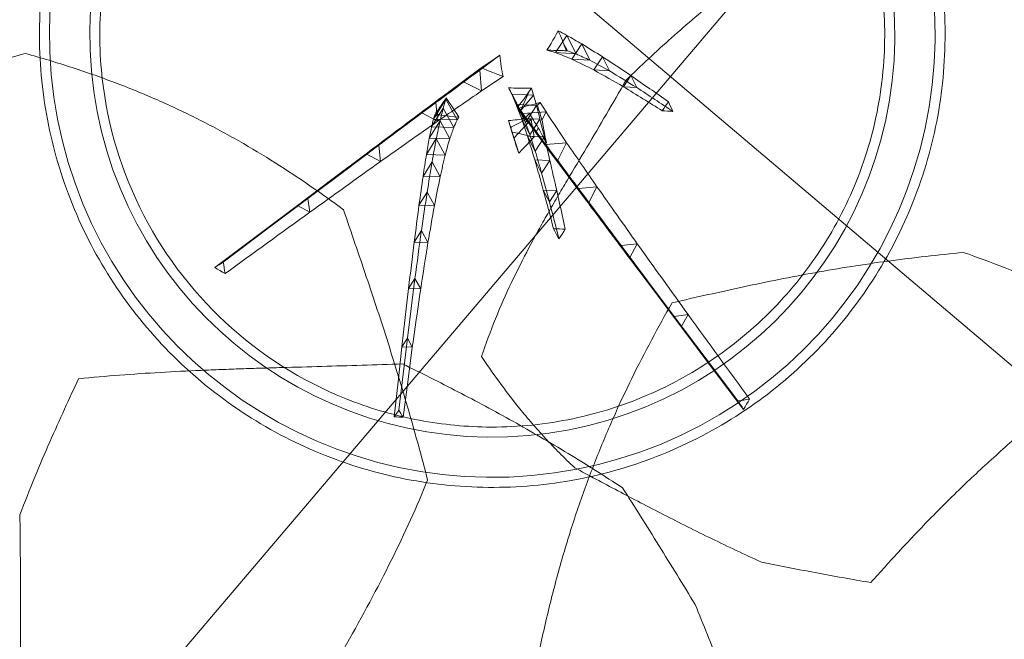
# Model space of a CAD drawing. Header units: millimetres. Extents: x 853417 to 929373, y -433185 to -369260.
# Tile 120 of 228: x 909888 to 910377, y -402797 to -402488. Entities that reach past the tile are written whole.
import ezdxf

# ---------------------------------------------------------------- set-up
doc = ezdxf.new("R2010")
doc.units = ezdxf.units.MM
doc.layers.add('I-FURN', color=7, linetype='Continuous', lineweight=9)
doc.layers.add('KOKO-FLOR-PATT', color=7, linetype='Continuous', lineweight=9)

# ---------------------------------------------------------------- blocks, each defined once
blk = doc.blocks.new('Furniture_Interior-Artwork-Decoration_Gotessons_Areca-Palm  - Default-1583015-1 korrus_SA_kunstihanke plaan')
at = {"layer": 'I-FURN'}
for p, q in [((-79.73, 98.21), (-75.77, 104.02)), ((-75.77, 104.02), (-72.77, 98.48)), ((-72.77, 98.48), (-79.73, 98.21)), ((-57.73, 60.91), (-53.26, 67.74)), ((-53.26, 67.74), (-49.62, 61.06)), ((-181.67, 62.9), (-146.51, 55.5)), ((-49.62, 61.06), (-57.73, 60.91)), ((-151.04, 53.42), (-150.4, 58.55)), ((-146.51, 55.5), (-151.04, 53.42)), ((-150.4, 58.55), (-146.51, 55.5)), ((-122.6, 46.71), (-121.85, 52.67)), ((-117.24, 49.11), (-122.6, 46.71)), ((-121.85, 52.67), (-117.24, 49.11)), ((-99.98, 41.04), (-99.13, 47.83)), ((-99.13, 47.83), (-93.81, 43.75)), ((-93.81, 43.75), (-99.98, 41.04)), ((-82.01, 36.21), (-81.07, 43.82)), ((-75.04, 39.24), (-82.01, 36.21)), ((-81.07, 43.82), (-75.04, 39.24)), ((-68.02, 32.1), (-66.99, 40.53)), ((-66.99, 40.53), (-60.26, 35.45)), ((-60.26, 35.45), (-68.02, 32.1)), ((-57.43, 28.63), (-56.29, 37.88)), ((-56.29, 37.88), (-48.88, 32.29)), ((-49.65, 25.7), (-48.41, 35.77)), ((-48.41, 35.77), (-40.33, 29.67)), ((-40.31, 30.86), (-35.33, 38.7)), ((-35.33, 38.7), (-31.05, 30.88)), ((-48.88, 32.29), (-57.43, 28.63)), ((-40.33, 29.67), (-49.65, 25.7)), ((-44.15, 23.21), (-42.81, 34.1)), ((-42.81, 34.1), (-34.06, 27.51)), ((-40.55, 21.15), (-39.12, 32.86)), ((-31.05, 30.88), (-40.31, 30.86)), ((-39.12, 32.86), (-29.7, 25.77)), ((-37.01, 32.01), (-37.29, 29.79)), ((-36.11, 31.33), (-37.01, 32.01)), ((-34.06, 27.51), (-44.15, 23.21)), ((-29.7, 25.77), (-40.55, 21.15)), ((-29.7, 25.77), (-29.19, 25.52)), ((-39.32, 20.13), (-40.55, 21.15)), ((-27.26, 7.79), (-21.77, 16.62)), ((-15.8, 6.87), (-21.77, 16.62)), ((-21.77, 16.62), (-16.87, 7.69)), ((-21.14, -3.49), (-27.26, 7.79)), ((-16.87, 7.69), (-27.26, 7.79)), ((-16.87, 7.69), (-10.46, -2.85)), ((-49, -5.59), (-43.2, -4.26)), ((-46.64, -4.92), (-52.1, -6.07)), ((-52.1, -6.07), (-43.7, -15.47)), ((-44.93, -12.57), (-30.21, -6.98)), ((-44.93, -12.57), (-35.61, -8.76)), ((-38.93, -10.65), (-29.78, -6.91)), ((-38.93, -10.65), (-30.21, -6.98)), ((-36.59, -9.62), (-38.93, -10.65)), ((-35.61, -8.76), (-36.97, -18.75)), ((-35.61, -8.76), (-30.21, -6.98)), ((-30.21, -6.98), (-26.97, -5.73)), ((-59.47, -16.11), (-51.75, -12.94)), ((-51.75, -12.94), (-52.87, -21.25)), ((-51.13, -14.21), (-42.6, -10.72)), ((-43.84, -19.88), (-51.13, -14.21)), ((-50.39, -17.2), (-40.37, -11.71)), ((-36.97, -18.75), (-44.93, -12.57)), ((-43.7, -15.47), (-43.07, -13.55)), ((-40.37, -11.71), (-40.57, -23.22)), ((-40.37, -11.71), (-37.56, -10)), ((-31.68, -17.81), (-38.93, -10.65)), ((-38.93, -10.65), (-29.34, -16.03)), ((-85.19, -20.9), (-79.09, -18.38)), ((-79.09, -18.38), (-79.97, -25.01)), ((-70.6, -18.31), (-63.69, -15.47)), ((-64.69, -22.95), (-70.6, -18.31)), ((-63.69, -15.47), (-64.69, -22.95)), ((-52.87, -21.25), (-59.47, -16.11)), ((-50.39, -17.2), (-48.07, -18.62)), ((-79.97, -25.01), (-85.19, -20.9)), ((-65.62, -26.53), (-56.69, -21.63)), ((-56.69, -21.63), (-56.78, -32.02)), ((-40.57, -23.22), (-44.51, -20.8)), ((-35.55, -20.73), (-40.57, -23.22)), ((-56.78, -32.02), (-65.62, -26.53)), ((-11.56, -30.54), (-9.97, -26.38)), ((-13.13, -40.62), (-11.56, -30.54)), ((-11.56, -30.54), (-3.6, -36.95)), ((-11.27, -36.46), (-10.91, -34.1)), ((-87.69, -40.09), (-79.87, -35.82)), ((-79.87, -35.82), (-79.86, -45.07)), ((-16.86, -47.13), (-15.49, -38.25)), ((-15.49, -38.25), (-8.46, -43.91)), ((-3.6, -36.95), (-13.13, -40.62)), ((-6.67, -34.68), (-11.27, -36.46)), ((-11.16, -35.96), (-11.27, -36.46)), ((-6.67, -34.68), (-5.98, -34.52)), ((-79.86, -45.07), (-87.69, -40.09)), ((-8.46, -43.91), (-16.86, -47.13)), ((-23.05, -56.41), (-21.88, -48.73)), ((-21.88, -48.73), (-15.79, -53.65)), ((-15.79, -53.65), (-23.05, -56.41)), ((-116.74, -58.02), (-110.05, -54.38)), ((-109.91, -62.49), (-116.74, -58.02)), ((-110.05, -54.38), (-109.91, -62.49)), ((-32.47, -69.13), (-31.51, -62.68)), ((-31.51, -62.68), (-26.35, -66.84)), ((-26.35, -66.84), (-32.47, -69.13)), ((-153.02, -80.53), (-147.48, -77.53)), ((-147.48, -77.53), (-147.2, -84.49)), ((-147.2, -84.49), (-153.02, -80.53))]:
    blk.add_line(p, q, dxfattribs=at)
at = {"layer": 'I-FURN', "flags": 128}
for points in [[(-106.39, 142.81), (-105.52, 144.02), (-104.66, 145.22), (-103.8, 146.42), (-102.93, 147.63)], [(-75.77, 104.02), (-89.35, 125.83), (-102.93, 147.63)], [(-102.93, 147.63), (-102.34, 146.52), (-101.75, 145.42), (-101.16, 144.32), (-100.57, 143.22)], [(-100.57, 143.22), (-102.02, 143.12), (-103.48, 143.01), (-104.93, 142.91), (-106.39, 142.81)], [(-100.57, 143.22), (-86.67, 120.85), (-72.77, 98.48)], [(-53.26, 67.74), (-64.51, 85.88), (-75.77, 104.02)], [(-72.77, 98.48), (-61.19, 79.77), (-49.62, 61.06)], [(-185.38, 61.13), (-185.24, 62.21), (-185.1, 63.29), (-184.97, 64.36), (-184.83, 65.44)], [(-150.4, 58.55), (-167.61, 62), (-184.83, 65.44)], [(-184.83, 65.44), (-184.04, 64.81), (-183.25, 64.17), (-182.46, 63.54), (-181.67, 62.9)], [(-181.67, 62.9), (-182.6, 62.46), (-183.52, 62.02), (-184.45, 61.57), (-185.38, 61.13)], [(-151.04, 53.42), (-168.21, 57.27), (-185.38, 61.13)], [(-121.85, 52.67), (-136.12, 55.61), (-150.4, 58.55)], [(-146.51, 55.5), (-131.88, 52.3), (-117.24, 49.11)], [(-37.29, 29.79), (-37.8, 27.38), (-38.3, 24.96), (-38.81, 22.54), (-39.32, 20.13)], [(-36.11, 31.33), (-36.41, 30.95), (-36.7, 30.56), (-36.99, 30.18), (-37.29, 29.79)], [(-31.49, 27.45), (-32.65, 28.42), (-33.8, 29.39), (-34.96, 30.36), (-36.11, 31.33)], [(-32.27, 23.89), (-31.5, 24.3), (-30.73, 24.71), (-29.96, 25.12), (-29.19, 25.52)], [(-29.19, 25.52), (-29.76, 26), (-30.34, 26.48), (-30.91, 26.97), (-31.49, 27.45)], [(-39.32, 20.13), (-37.56, 21.07), (-35.8, 22.01), (-34.03, 22.95), (-32.27, 23.89)], [(-16.09, 6.36), (-17.35, 3.91), (-18.61, 1.45), (-19.87, -1.02), (-21.14, -3.49)], [(-15.87, 6.75), (-15.93, 6.77), (-15.99, 6.8), (-16.04, 6.82), (-16.1, 6.85)], [(-16.1, 6.85), (-16.1, 6.72), (-16.1, 6.6), (-16.1, 6.48), (-16.09, 6.36)], [(-15.84, 6.81), (-15.96, 6.58), (-16.09, 6.36)], [(-15.69, 6.67), (-15.71, 6.72), (-15.74, 6.77), (-15.77, 6.82), (-15.8, 6.87)], [(-10.46, -2.85), (-11.77, -0.47), (-13.07, 1.91), (-14.38, 4.29), (-15.69, 6.67)], [(-43.2, -4.26), (-44.06, -4.42), (-44.92, -4.59), (-45.78, -4.75), (-46.64, -4.92)], [(-43.14, -8.6), (-43.15, -7.5), (-43.17, -6.41), (-43.18, -5.33), (-43.2, -4.26)], [(-21.14, -3.49), (-19.85, -3.35), (-18.56, -3.21), (-17.28, -3.07), (-16, -2.93)], [(-16, -2.93), (-14.62, -2.91), (-13.23, -2.89), (-11.84, -2.87), (-10.46, -2.85)], [(-59.82, -7.86), (-57.11, -7.29), (-54.41, -6.72), (-51.71, -6.15), (-49, -5.59)], [(-52.43, -16.18), (-54.27, -14.1), (-56.12, -12.02), (-57.97, -9.94), (-59.82, -7.86)], [(-49, -5.59), (-49.86, -8.23), (-50.71, -10.88), (-51.57, -13.53), (-52.43, -16.18)], [(-46.64, -4.92), (-46.59, -5.05), (-46.53, -5.18), (-46.48, -5.31), (-46.42, -5.45)], [(-46.42, -5.45), (-45.58, -7.47), (-44.75, -9.5), (-43.91, -11.52), (-43.07, -13.55)], [(-43.07, -13.55), (-43.09, -12.3), (-43.1, -11.05), (-43.12, -9.82), (-43.14, -8.6)], [(-34.77, -8.91), (-35.23, -9.08), (-35.68, -9.26), (-36.13, -9.44), (-36.59, -9.62)], [(-36.59, -9.62), (-35.72, -10.45), (-34.85, -11.28), (-33.99, -12.11), (-33.12, -12.94)], [(-30.21, -6.98), (-30.95, -12.4), (-31.68, -17.81)], [(-29.32, -6.71), (-29.43, -6.76), (-29.55, -6.81), (-29.67, -6.86), (-29.78, -6.91)], [(-26.97, -5.73), (-27.56, -5.98), (-28.15, -6.22), (-28.73, -6.47), (-29.32, -6.71)], [(-27.58, -10.97), (-27.43, -9.66), (-27.28, -8.35), (-27.12, -7.04), (-26.97, -5.73)], [(-51.75, -12.94), (-47.18, -11.83), (-42.6, -10.72)], [(-38.93, -10.65), (-41.93, -11.61), (-44.93, -12.57)], [(-42.6, -10.72), (-43.22, -15.3), (-43.84, -19.88)], [(-40.32, -11.32), (-40.91, -11.61), (-41.51, -11.9), (-42.1, -12.18), (-42.7, -12.47)], [(-42.7, -12.47), (-42.18, -13.08), (-41.65, -13.68), (-41.13, -14.28), (-40.61, -14.88)], [(-37.56, -10), (-38.24, -10.32), (-38.94, -10.66), (-39.62, -10.99), (-40.32, -11.32)], [(-36.66, -14.84), (-36.88, -13.62), (-37.11, -12.41), (-37.34, -11.2), (-37.56, -10)], [(-33.12, -12.94), (-32.18, -13.71), (-31.23, -14.49), (-30.28, -15.26), (-29.34, -16.03)], [(-28.08, -17.12), (-27.95, -15.57), (-27.83, -14.03), (-27.7, -12.5), (-27.58, -10.97)], [(-48.14, -18.66), (-49.18, -19.1), (-50.22, -19.55), (-51.26, -20), (-52.29, -20.44)], [(-48.07, -18.62), (-48.09, -18.63), (-48.11, -18.64), (-48.12, -18.65), (-48.14, -18.66)], [(-44.06, -16.61), (-45.07, -17.11), (-46.07, -17.62), (-47.07, -18.12), (-48.07, -18.62)], [(-44.51, -20.8), (-42.6, -20.41), (-40.69, -20.02), (-38.77, -19.63), (-36.84, -19.24)], [(-40.61, -14.88), (-41.48, -15.31), (-42.34, -15.75), (-43.2, -16.18), (-44.06, -16.61)], [(-31.68, -17.81), (-34.33, -18.28), (-36.97, -18.75)], [(-36.84, -19.24), (-36.52, -19.61), (-36.2, -19.99), (-35.87, -20.36), (-35.55, -20.73)], [(-35.55, -20.73), (-35.83, -19.25), (-36.11, -17.77), (-36.38, -16.3), (-36.66, -14.84)], [(-28.08, -17.12), (-29.88, -17.47), (-31.68, -17.81)], [(-29.34, -16.03), (-29.02, -16.3), (-28.71, -16.57), (-28.39, -16.85), (-28.08, -17.12)], [(-104, -23.92), (-102.68, -23.38), (-101.36, -22.83), (-100.04, -22.28), (-98.72, -21.73)], [(-99.47, -27.53), (-100.61, -26.63), (-101.74, -25.73), (-102.87, -24.82), (-104, -23.92)], [(-98.72, -21.73), (-98.91, -23.18), (-99.1, -24.63), (-99.29, -26.08), (-99.47, -27.53)], [(-52.29, -20.44), (-53.18, -20.82), (-54.07, -21.2), (-54.96, -21.59), (-55.85, -21.97)], [(-55.85, -21.97), (-53.04, -21.69), (-50.22, -21.42), (-47.41, -21.15), (-44.59, -20.87)], [(-43.84, -19.88), (-48.35, -20.57), (-52.87, -21.25)], [(-44.59, -20.87), (-44.57, -20.85), (-44.55, -20.84), (-44.53, -20.82), (-44.51, -20.8)], [(-10.25, -28.31), (-10.41, -29.67), (-10.57, -31.04), (-10.74, -32.43), (-10.9, -33.83)], [(-9.97, -26.38), (-10.04, -26.86), (-10.11, -27.34), (-10.18, -27.82), (-10.25, -28.31)], [(-6.82, -28.78), (-7.61, -28.18), (-8.4, -27.58), (-9.19, -26.98), (-9.97, -26.38)], [(-0.93, -32.82), (-2.41, -31.8), (-3.89, -30.79), (-5.36, -29.78), (-6.82, -28.78)], [(-10.91, -34.1), (-10.97, -34.57), (-11.04, -35.03), (-11.1, -35.49), (-11.16, -35.96)], [(-10.9, -33.83), (-10.91, -33.9), (-10.91, -33.97), (-10.91, -34.03), (-10.91, -34.1)], [(-5.98, -34.52), (-4.71, -34.09), (-3.44, -33.67), (-2.18, -33.24), (-0.93, -32.82)], [(-11.16, -35.96), (-10.04, -35.64), (-8.92, -35.32), (-7.79, -35), (-6.67, -34.68)], [(-116.74, -58.02), (-134.88, -69.27), (-153.02, -80.53)], [(-147.48, -77.53), (-128.77, -65.96), (-110.05, -54.38)], [(-192.21, -105.33), (-169.85, -91.43), (-147.48, -77.53)], [(-153.02, -80.53), (-174.82, -94.11), (-196.62, -107.7)], [(-45.9, -86.01), (-45.72, -84.7), (-45.53, -83.39), (-45.34, -82.08), (-45.16, -80.77)], [(-45.16, -80.77), (-44.1, -81.62), (-43.05, -82.48), (-41.99, -83.33), (-40.94, -84.19)], [(-40.94, -84.19), (-42.18, -84.64), (-43.42, -85.1), (-44.66, -85.55), (-45.9, -86.01)], [(-196.62, -107.7), (-195.52, -107.1), (-194.42, -106.51), (-193.32, -105.92), (-192.21, -105.33)], [(-192.21, -105.33), (-192.11, -106.78), (-192.01, -108.24), (-191.91, -109.69), (-191.81, -111.15)], [(-191.81, -111.15), (-193.01, -110.28), (-194.22, -109.42), (-195.42, -108.56), (-196.62, -107.7)]]:
    blk.add_lwpolyline(points, dxfattribs=at)
at = {"layer": 'I-FURN'}
for points in [[(11.56, 231.95), (10.21, 239.01), (7.37, 253.31), (2.78, 275.36), (-2.21, 297.83), (-5.79, 313), (-7.65, 320.64)], [(-216.69, 255.07), (-210.5, 252.05), (-198.51, 246.03), (-181.77, 237.02), (-166.14, 228.22), (-156.54, 222.71), (-151.93, 220)], [(-375.42, 159.46), (-362.05, 148.86), (-335.23, 128.06), (-295.24, 98.69), (-255.58, 72.62), (-230.12, 58.12), (-217.59, 51.76)], [(-79.73, 98.21), (-88.62, 113.08), (-97.5, 127.95), (-106.39, 142.81)], [(-57.73, 60.91), (-65.06, 73.34), (-72.4, 85.78), (-79.73, 98.21)], [(-35.33, 38.7), (-41.31, 48.38), (-47.28, 58.06), (-53.26, 67.74)], [(-40.31, 30.86), (-46.11, 40.88), (-51.92, 50.89), (-57.73, 60.91)], [(-49.62, 61.06), (-43.43, 51), (-37.24, 40.94), (-31.05, 30.88)], [(-122.6, 46.71), (-132.08, 48.94), (-141.56, 51.18), (-151.04, 53.42)], [(-99.13, 47.83), (-106.71, 49.44), (-114.28, 51.06), (-121.85, 52.67)], [(-117.24, 49.11), (-109.43, 47.32), (-101.62, 45.54), (-93.81, 43.75)], [(-99.98, 41.04), (-107.52, 42.93), (-115.06, 44.82), (-122.6, 46.71)], [(-81.07, 43.82), (-87.09, 45.15), (-93.11, 46.49), (-99.13, 47.83)], [(-82.01, 36.21), (-88, 37.82), (-93.99, 39.43), (-99.98, 41.04)], [(-93.81, 43.75), (-87.55, 42.25), (-81.3, 40.74), (-75.04, 39.24)], [(-66.99, 40.53), (-71.68, 41.63), (-76.37, 42.72), (-81.07, 43.82)], [(-75.04, 39.24), (-70.12, 37.97), (-65.19, 36.71), (-60.26, 35.45)], [(-56.29, 37.88), (-59.86, 38.76), (-63.42, 39.65), (-66.99, 40.53)], [(-68.02, 32.1), (-72.68, 33.47), (-77.35, 34.84), (-82.01, 36.21)], [(-60.26, 35.45), (-56.47, 34.39), (-52.68, 33.34), (-48.88, 32.29)], [(-48.41, 35.77), (-51.04, 36.47), (-53.66, 37.17), (-56.29, 37.88)], [(-42.81, 34.1), (-44.68, 34.66), (-46.54, 35.21), (-48.41, 35.77)], [(-21.77, 16.62), (-26.29, 23.98), (-30.81, 31.34), (-35.33, 38.7)], [(-57.43, 28.63), (-60.96, 29.79), (-64.49, 30.95), (-68.02, 32.1)], [(-48.88, 32.29), (-46.03, 31.42), (-43.18, 30.54), (-40.33, 29.67)], [(-39.12, 32.86), (-40.35, 33.28), (-41.58, 33.69), (-42.81, 34.1)], [(-40.33, 29.67), (-38.24, 28.95), (-36.15, 28.23), (-34.06, 27.51)], [(-27.26, 7.79), (-31.61, 15.48), (-35.96, 23.17), (-40.31, 30.86)], [(-37.01, 32.01), (-37.72, 32.29), (-38.42, 32.58), (-39.12, 32.86)], [(-31.05, 30.88), (-26.33, 23.15), (-21.6, 15.42), (-16.87, 7.69)], [(-49.65, 25.7), (-52.24, 26.67), (-54.83, 27.65), (-57.43, 28.63)], [(-44.15, 23.21), (-45.98, 24.04), (-47.81, 24.87), (-49.65, 25.7)], [(-34.06, 27.51), (-32.6, 26.93), (-31.15, 26.35), (-29.7, 25.77)], [(-40.55, 21.15), (-41.75, 21.84), (-42.95, 22.53), (-44.15, 23.21)], [(-52.1, -6.07), (-54.67, -6.67), (-57.24, -7.26), (-59.82, -7.86)], [(-42.6, -10.72), (-40.27, -10.07), (-37.94, -9.41), (-35.61, -8.76)], [(-29.78, -6.91), (-30.2, -7.07), (-31.03, -7.4), (-32.28, -7.9), (-33.52, -8.4), (-34.36, -8.74), (-34.77, -8.91)], [(-63.69, -15.47), (-59.71, -14.63), (-55.73, -13.78), (-51.75, -12.94)], [(-51.13, -14.21), (-53.91, -14.85), (-56.69, -15.48), (-59.47, -16.11)], [(-56.69, -21.63), (-51.25, -18.33), (-45.81, -15.02), (-40.37, -11.71)], [(-44.93, -12.57), (-47, -13.12), (-49.06, -13.67), (-51.13, -14.21)], [(-42.7, -12.47), (-45.26, -14.05), (-47.83, -15.62), (-50.39, -17.2)], [(-98.72, -21.73), (-92.18, -20.61), (-85.63, -19.5), (-79.09, -18.38)], [(-70.6, -18.31), (-75.47, -19.17), (-80.33, -20.04), (-85.19, -20.9)], [(-79.09, -18.38), (-73.96, -17.41), (-68.82, -16.44), (-63.69, -15.47)], [(-59.47, -16.11), (-63.18, -16.84), (-66.89, -17.58), (-70.6, -18.31)], [(-50.39, -17.2), (-55.47, -20.31), (-60.54, -23.42), (-65.62, -26.53)], [(-43.7, -15.47), (-46.61, -15.71), (-49.52, -15.94), (-52.43, -16.18)], [(-36.97, -18.75), (-39.26, -19.12), (-41.55, -19.5), (-43.84, -19.88)], [(-85.19, -20.9), (-91.46, -21.91), (-97.73, -22.91), (-104, -23.92)], [(-64.69, -22.95), (-69.78, -23.64), (-74.87, -24.32), (-79.97, -25.01)], [(-79.87, -35.82), (-72.14, -31.09), (-64.41, -26.36), (-56.69, -21.63)], [(-52.87, -21.25), (-56.81, -21.82), (-60.75, -22.38), (-64.69, -22.95)], [(-40.57, -23.22), (-45.97, -26.15), (-51.38, -29.09), (-56.78, -32.02)], [(-79.97, -25.01), (-86.47, -25.85), (-92.97, -26.69), (-99.47, -27.53)], [(-65.62, -26.53), (-72.98, -31.05), (-80.34, -35.57), (-87.69, -40.09)], [(-56.78, -32.02), (-64.48, -36.37), (-72.17, -40.72), (-79.86, -45.07)], [(-15.49, -38.25), (-14.18, -35.68), (-12.87, -33.11), (-11.56, -30.54)], [(-0.93, -32.82), (-1.82, -34.2), (-2.71, -35.58), (-3.6, -36.95)], [(-110.05, -54.38), (-99.99, -48.19), (-89.93, -42), (-79.87, -35.82)], [(-21.88, -48.73), (-19.75, -45.24), (-17.62, -41.74), (-15.49, -38.25)], [(-11.27, -36.46), (-11.89, -37.85), (-12.51, -39.23), (-13.13, -40.62)], [(-3.6, -36.95), (-5.22, -39.27), (-6.84, -41.59), (-8.46, -43.91)], [(-87.69, -40.09), (-97.37, -46.07), (-107.05, -52.04), (-116.74, -58.02)], [(-13.13, -40.62), (-14.37, -42.79), (-15.62, -44.96), (-16.86, -47.13)], [(-8.46, -43.91), (-10.9, -47.16), (-13.35, -50.4), (-15.79, -53.65)], [(-230.09, -44.35), (-235.01, -46.93), (-244.97, -52.06), (-260.19, -59.76), (-275.6, -67.45), (-285.93, -72.56), (-291.1, -75.13)], [(-79.86, -45.07), (-89.87, -50.88), (-99.89, -56.68), (-109.91, -62.49)], [(-31.51, -62.68), (-28.3, -58.03), (-25.09, -53.38), (-21.88, -48.73)], [(-16.86, -47.13), (-18.93, -50.22), (-20.99, -53.31), (-23.05, -56.41)], [(-15.79, -53.65), (-19.31, -58.04), (-22.83, -62.44), (-26.35, -66.84)], [(-23.05, -56.41), (-26.19, -60.65), (-29.33, -64.89), (-32.47, -69.13)], [(-109.91, -62.49), (-122.34, -69.82), (-134.77, -77.16), (-147.2, -84.49)], [(-45.16, -80.77), (-40.61, -74.74), (-36.06, -68.71), (-31.51, -62.68)], [(-26.35, -66.84), (-31.21, -72.62), (-36.07, -78.4), (-40.94, -84.19)], [(-32.47, -69.13), (-36.94, -74.76), (-41.42, -80.38), (-45.9, -86.01)], [(-291.1, -75.13), (-296.28, -76.7), (-306.6, -79.83), (-322.01, -84.51), (-337.38, -89.29), (-347.55, -92.56), (-352.66, -94.23)], [(-147.2, -84.49), (-162.07, -93.38), (-176.94, -102.26), (-191.81, -111.15)], [(-288.06, -163.04), (-286.83, -158.4), (-284.35, -149.24), (-280.62, -135.82), (-276.86, -122.69), (-274.38, -114.12), (-273.13, -109.87)], [(-128.68, -223.6), (-131.69, -230.16), (-137.98, -243.37), (-148.12, -263.46), (-158.85, -283.71), (-166.33, -297.27), (-170.13, -304.06)]]:
    blk.add_open_spline(points, degree=3, dxfattribs=at)
for points, knots in [([(-319.74, 263.74), (-310.79, 263.02), (-297.58, 261.94), (-280.19, 260.43), (-267.28, 259.3), (-254.3, 258.17), (-241.46, 257.05), (-228.98, 256.02), (-220.77, 255.38), (-216.69, 255.07)], [0, 0, 0, 0, 0.25, 0.375, 0.5, 0.625, 0.75, 0.875, 1, 1, 1, 1]), ([(-79.96, 81.4), (-75.44, 86.51), (-66.56, 96.84), (-53.69, 112.91), (-43.29, 127.1), (-35.23, 139), (-29.36, 148.15), (-23.63, 157.58), (-16.16, 170.61), (-7.27, 187.62), (2.53, 209.07), (8.62, 224.19), (11.56, 231.95)], [0, 0, 0, 0, 0.125, 0.25, 0.375, 0.4375, 0.5, 0.5625, 0.625, 0.75, 0.875, 1, 1, 1, 1]), ([(-151.93, 220), (-151.86, 213.12), (-151.89, 199.47), (-152.37, 179.24), (-153.05, 162.43), (-153.7, 149.02), (-154.23, 139.04), (-154.81, 129.05), (-155.63, 115.65), (-156.65, 98.99), (-157.82, 79.18), (-158.6, 65.76), (-158.99, 58.95)], [0, 0, 0, 0, 0.125, 0.25, 0.375, 0.4375, 0.5, 0.5625, 0.625, 0.75, 0.875, 1, 1, 1, 1]), ([(-217.59, 51.76), (-211.69, 52.73), (-199.94, 54.76), (-176.76, 59.09), (-153.39, 63.98), (-130.98, 69.05), (-108.61, 74.38), (-91.59, 78.59), (-79.96, 81.4)], [0, 0, 0, 0, 0.125, 0.25, 0.5, 0.625, 0.75, 1, 1, 1, 1]), ([(-158.99, 58.95), (-164.34, 50.14), (-172.4, 37.13), (-183.58, 19.85), (-195.1, 2.65), (-210.49, -19.06), (-223.42, -35.93), (-230.09, -44.35)], [0, 0, 0, 0, 0.25, 0.375, 0.5, 0.75, 1, 1, 1, 1]), ([(-218.07, -21.61), (-212.65, -16.82), (-204.63, -10.12), (-194.06, -2.3), (-183.8, 4.83), (-171.57, 12.42), (-162.97, 17.37), (-158.88, 19.55)], [0, 0, 0, 0, 0.25, 0.375, 0.5, 0.75, 1, 1, 1, 1]), ([(-158.88, 19.55), (-146.42, 14.19), (-128.92, 5.08), (-109.69, -6.92), (-98.95, -14.04), (-91.05, -19.46), (-83.2, -24.98), (-72.75, -32.48), (-59.82, -41.88), (-44.39, -52.96), (-33.84, -60.39), (-28.46, -64.11)], [0, 0, 0, 0, 0.25, 0.375, 0.4375, 0.5, 0.5625, 0.625, 0.75, 0.875, 1, 1, 1, 1]), ([(-306.7, 3.95), (-298.33, 1.36), (-281.97, -4), (-258.65, -12.62), (-240.07, -20.47), (-225.76, -27.09), (-215.36, -32.17), (-205.23, -37.36), (-192.02, -44.52), (-176.16, -53.75), (-158.09, -65.19), (-146.42, -73.11), (-140.63, -77.13)], [0, 0, 0, 0, 0.125, 0.25, 0.375, 0.4375, 0.5, 0.5625, 0.625, 0.75, 0.875, 1, 1, 1, 1]), ([(-273.13, -109.87), (-268.47, -101.75), (-261.55, -89.94), (-252.25, -74.74), (-245.31, -63.62), (-238.28, -52.59), (-231.31, -41.84), (-224.61, -31.55), (-220.23, -24.88), (-218.07, -21.61)], [0, 0, 0, 0, 0.25, 0.375, 0.5, 0.625, 0.75, 0.875, 1, 1, 1, 1]), ([(-28.46, -64.11), (-21.91, -72.18), (-12.42, -84.32), (-0.25, -101.18), (8.58, -114.18), (17.13, -127.65), (25.35, -141.54), (33.14, -155.66), (38.11, -165.32), (40.55, -170.21)], [0, 0, 0, 0, 0.25, 0.375, 0.5, 0.625, 0.75, 0.875, 1, 1, 1, 1]), ([(-140.63, -77.13), (-139.01, -89.32), (-136.61, -107.18), (-133.81, -131.01), (-132.03, -148.98), (-130.59, -167.38), (-129.51, -186.02), (-128.87, -204.65), (-128.7, -217.25), (-128.68, -223.6)], [0, 0, 0, 0, 0.25, 0.375, 0.5, 0.625, 0.75, 0.875, 1, 1, 1, 1]), ([(-173.07, -315.45), (-177.74, -308.24), (-184.57, -297.53), (-193.58, -283.49), (-200.34, -273.09), (-207.25, -262.82), (-214.36, -252.69), (-221.59, -242.74), (-228.79, -233.01), (-236.01, -223.44), (-243.39, -214.03), (-250.85, -204.86), (-260.8, -193.04), (-273.21, -178.96), (-283.14, -168.27), (-288.06, -163.04)], [0, 0, 0, 0, 0.125, 0.1875, 0.25, 0.3125, 0.375, 0.4375, 0.5, 0.5625, 0.625, 0.6875, 0.75, 0.875, 1, 1, 1, 1])]:
    blk.add_open_spline(points, degree=3, knots=knots, dxfattribs=at)
blk = doc.blocks.new('Furniture_Other_Gotessons_Plant-Pot - Default-V8-1 korrus_SA_kunstihanke plaan')
at = {"layer": 'I-FURN'}
for radius, start, end in [(220, 90, 270), (220, 270, 90), (200, 90, 270), (200, 270, 90)]:
    blk.add_arc((0, 0), radius, start, end, dxfattribs=at)
for points, knots in [([(0, 225), (-14.72, 224.99), (-44.18, 222.09), (-86.65, 209.21), (-125.8, 188.29), (-160.12, 160.12), (-188.29, 125.8), (-209.22, 86.64), (-222.1, 44.15), (-225.72, 7.3), (-224.28, -22.02), (-219.95, -51.23), (-209.22, -86.63), (-188.29, -125.8), (-160.12, -160.12), (-125.79, -188.29), (-86.63, -209.22), (-44.13, -222.11), (-14.67, -224.99), (0, -225)], [0, 0, 0, 0, 0.0625, 0.125, 0.1875, 0.25, 0.3125, 0.375, 0.4375, 0.5, 0.53125, 0.5625, 0.625, 0.6875, 0.75, 0.8125, 0.875, 0.9375, 1, 1, 1, 1]), ([(0, -225), (14.72, -224.99), (44.18, -222.09), (86.65, -209.21), (125.8, -188.29), (160.12, -160.12), (188.29, -125.8), (209.22, -86.64), (222.1, -44.15), (225.72, -7.3), (224.28, 22.02), (219.95, 51.23), (209.22, 86.63), (188.29, 125.8), (160.12, 160.12), (125.79, 188.29), (86.63, 209.22), (44.13, 222.11), (14.67, 224.99), (0, 225)], [0, 0, 0, 0, 0.0625, 0.125, 0.1875, 0.25, 0.3125, 0.375, 0.4375, 0.5, 0.53125, 0.5625, 0.625, 0.6875, 0.75, 0.8125, 0.875, 0.9375, 1, 1, 1, 1]), ([(0, 195), (-23.79, 195), (-71.45, 186.18), (-133.44, 148.2), (-170.3, 100.12), (-188.03, 55.67), (-195.36, 18.74), (-195.36, -20.44), (-186.83, -60.68), (-170.12, -98.2), (-145.98, -131.44), (-115.45, -158.92), (-79.87, -179.46), (-40.81, -192.15), (-13.58, -195), (0, -195)], [-1, -1, -1, -1, -0.883333, -0.766667, -0.65, -0.591667, -0.533333, -0.466667, -0.4, -0.333333, -0.266667, -0.2, -0.133333, -0.066667, 0, 0, 0, 0]), ([(0, -195), (23.79, -195), (71.45, -186.18), (133.44, -148.2), (170.3, -100.12), (188.03, -55.67), (195.36, -18.74), (195.36, 20.44), (186.83, 60.68), (170.12, 98.2), (145.98, 131.44), (115.45, 158.92), (79.87, 179.46), (40.81, 192.15), (13.58, 195), (0, 195)], [-1, -1, -1, -1, -0.883333, -0.766667, -0.65, -0.591667, -0.533333, -0.466667, -0.4, -0.333333, -0.266667, -0.2, -0.133333, -0.066667, 0, 0, 0, 0])]:
    blk.add_open_spline(points, degree=3, knots=knots, dxfattribs=at)

msp = doc.modelspace()

# ---------------------------------------------------------------- hatches: boundary and pattern name
at = {"layer": 'KOKO-FLOR-PATT', "true_color": 0x800000}
h = msp.add_hatch(dxfattribs=at)
h.set_pattern_fill('FP_68', color=16, style=0, pattern_type=2)
h.set_pattern_definition([(319.684, (911614.7, -400167.06), (291.15, 343.12), []), (49.684, (911614.7, -400167.06), (-343.12, 291.15), [])])
h.paths.add_polyline_path([(911526.53, -404047.61), (912249.06, -403987.82), (912187.21, -403240.38), (912237.04, -403236.25), (912298.89, -403983.7), (912323.81, -403981.64), (912324.22, -403961.53), (912337.18, -403960.4), (912328.3, -403844.84), (912361.87, -403841.86), (912967.17, -403289.99), (914247.73, -403176.37), (914157.27, -402034.81), (914206.68, -402030.9), (914206.68, -402006.23), (914244.61, -402003.23), (914193.26, -401355.26), (914153.31, -401357.43), (914151.44, -401333.91), (914102.03, -401337.78), (913749.53, -396889.6), (912428.01, -397007.02), (912271.73, -396356.62), (912264.5, -396257.15), (912220.02, -396260.83), (912216.72, -396220.97), (911419.45, -396286.95), (911420.69, -396326.98), (911377.64, -396330.66), (911386.25, -396451.99), (911222.91, -397114.09), (908868.8, -397323.24), (909383.69, -403607.62), (909546.09, -403593.54), (911454.12, -403424.24), (911511.24, -404028.81), (911524.99, -404028.98), (911526.36, -404045.55)], flags=0)
h.paths.add_polyline_path([(911870.88, -402124.77), (911811.51, -402119.82), (911735.5, -402106.49), (911681.05, -402092.97), (911675.27, -402087.25), (911671.06, -402077.77), (911664.28, -401966.37), (911615.88, -401817.15), (911622.07, -401808.16), (911675.58, -401796.94), (911683.62, -401796.6), (911674.67, -401623.96), (911678.16, -401618.14), (911688.77, -401614.8), (911699.64, -401617.18), (911704.51, -401623.96), (911749.83, -401629.56), (911771.28, -401630.85), (912012.85, -401618.55), (912057.55, -401609.19), (912061.83, -401602.03), (912072.46, -401598.75), (912083.32, -401601.19), (912088.15, -401609.19), (912090.03, -401650.5), (912092.78, -401779.48), (912116.48, -401779.48), (912155.08, -401785.86), (912162.32, -401796.6), (912162.42, -401799.27), (912126.53, -401953.75), (912129.63, -402024.26), (912125.58, -402034.48), (912125.06, -402066.54), (912119.91, -402072.31), (912098.62, -402081.6), (912040.87, -402100.02), (911989.38, -402113.03), (911931.55, -402122.45), (911901.34, -402124.68)], flags=0)
h.paths.add_polyline_path([(911300.51, -401953.01), (911280.86, -401947.08), (911202.64, -401914.27), (911151.42, -401888.43), (911100.27, -401855.86), (911054.33, -401817.23), (911013.5, -401774.7), (910965.06, -401714.98), (910948.56, -401690.04), (910948.56, -401679.98), (910953.24, -401671.6), (910965.06, -401655.52), (910967.43, -401644.79), (911015.22, -401578.08), (911069.09, -401436.28), (911079.91, -401433.05), (911124.19, -401454.63), (911135.09, -401462.68), (911235.23, -401323.09), (911242.81, -401320.29), (911253.17, -401324.35), (911260.15, -401333.02), (911260.33, -401342.07), (911291.46, -401374.15), (911307.34, -401388.62), (911503.16, -401530.62), (911543.83, -401551.38), (911554.63, -401549.18), (911562, -401552.61), (911568.92, -401561.32), (911566.06, -401572.96), (911543.21, -401603.93), (911464.41, -401706.08), (911484.67, -401722.97), (911508.93, -401750.14), (911508.93, -401761.56), (911506.22, -401765.19), (911385.32, -401857.54), (911320.93, -401941.13), (911315.6, -401947.08), (911308.5, -401951.51)], flags=0)
h.paths.add_polyline_path([(912488.3, -401873.13), (912474.72, -401870.24), (912466.99, -401864.62), (912390.22, -401789.16), (912256.02, -401711.19), (912254.6, -401699.99), (912283.09, -401659.81), (912292.81, -401650.37), (912171.38, -401528.85), (912171.38, -401517.21), (912175.55, -401511.34), (912185.24, -401505.87), (912193.39, -401507.7), (912230.92, -401481.67), (912247.78, -401468.35), (912419.76, -401298.27), (912446.87, -401261.51), (912446.87, -401249.5), (912451.03, -401243.79), (912460.76, -401238.38), (912468.93, -401240.4), (912505.34, -401277.9), (912586.58, -401365.06), (912602, -401350.7), (912637.3, -401328.31), (912648.45, -401330.05), (912651.7, -401333.43), (912723.14, -401467.75), (912777.11, -401523.07), (912783.79, -401536.38), (912801.87, -401557.65), (912801.87, -401565.39), (912792.18, -401586.49), (912751.17, -401654.42), (912723.14, -401693.79), (912694.78, -401728.25), (912651.08, -401770.4), (912603.5, -401806.25), (912534.38, -401848.96), (912489.52, -401872.71)], flags=0)
h.paths.add_polyline_path([(911026.93, -401403.1), (910877.23, -401375.96), (910797.31, -401383.04), (910789.92, -401380.62), (910757.88, -401382.05), (910751.02, -401375.96), (910741.25, -401356.57), (910719.35, -401300.05), (910703.23, -401249.44), (910690.33, -401192.29), (910684.32, -401131.87), (910686.26, -401065.29), (910694.34, -400995.63), (910704.53, -400940.46), (910709.89, -400934.35), (910719.09, -400929.57), (910829.88, -400916.03), (910976.39, -400858.96), (910985.23, -400864.29), (910999.58, -400916.03), (911000.51, -400925.03), (911172.3, -400905.61), (911178.56, -400909.18), (911182.28, -400919.12), (911180.57, -400930.12), (911174.09, -400935.38), (911171.27, -400980.96), (911172.3, -401012.43), (911198.23, -401242.83), (911210.29, -401286.87), (911217.7, -401290.71), (911221.61, -401301.13), (911219.84, -401312.11), (911210.29, -401317.7), (911171.03, -401321.81), (911042.45, -401332.38), (911043.83, -401356.59), (911039.87, -401394.96), (911031.59, -401402.64)], flags=0)
h.paths.add_polyline_path([(912754.43, -401251.27), (912744.94, -401245.15), (912732.36, -401195.99), (912731.49, -401183.98), (912559.78, -401198.58), (912553.28, -401194.95), (912549.62, -401184.45), (912551.66, -401173.51), (912558.29, -401168.44), (912562.48, -401122.96), (912562.48, -401092.75), (912543.36, -400860.41), (912532.63, -400816.02), (912525.34, -400811.96), (912521.73, -400801.43), (912523.84, -400790.51), (912532.63, -400785.32), (912572.91, -400782.28), (912701.76, -400775.55), (912701.76, -400746.38), (912706.21, -400713.08), (912714.71, -400705.65), (912719.39, -400705.33), (912868.2, -400736.94), (912952.48, -400732.86), (912985.73, -400732.86), (912993.15, -400736.94), (912998.38, -400743.58), (913004.18, -400757.91), (913030.21, -400838.64), (913043.96, -400894.34), (913052.55, -400954.37), (913053.15, -401014.39), (913047.86, -401070.46), (913035.82, -401138.69), (913025.5, -401177.48), (913018.03, -401183.98), (913012.75, -401185.61), (912988.56, -401187.44), (912978.87, -401192.63), (912901.78, -401198.08), (912759.11, -401250.91)], flags=0)
h.paths.add_polyline_path([(910965.47, -400806.26), (910815.78, -400779.11), (910735.85, -400786.19), (910728.47, -400783.77), (910696.43, -400785.2), (910689.56, -400779.11), (910679.8, -400759.72), (910657.9, -400703.2), (910641.78, -400652.6), (910628.87, -400595.44), (910622.87, -400535.03), (910624.81, -400468.44), (910632.89, -400398.79), (910643.08, -400343.61), (910648.43, -400337.5), (910657.64, -400332.72), (910768.42, -400319.19), (910914.93, -400262.11), (910923.78, -400267.44), (910938.13, -400319.19), (910939.05, -400328.18), (911110.85, -400308.77), (911117.11, -400312.34), (911120.83, -400322.28), (911119.12, -400333.27), (911112.64, -400338.54), (911109.82, -400384.12), (911110.85, -400415.59), (911136.78, -400645.98), (911148.83, -400690.03), (911156.25, -400693.87), (911160.16, -400704.28), (911158.39, -400715.27), (911148.83, -400720.85), (911109.58, -400724.96), (910981, -400735.54), (910982.38, -400759.74), (910978.42, -400798.12), (910970.14, -400805.79)], flags=0)
h.paths.add_polyline_path([(912710.87, -400652.85), (912700.78, -400644.63), (912688.8, -400597.58), (912687.92, -400585.57), (912516.22, -400600.16), (912509.72, -400596.54), (912506.05, -400586.03), (912508.09, -400575.09), (912514.72, -400570.02), (912518.91, -400524.55), (912518.91, -400494.34), (912499.8, -400261.99), (912489.07, -400217.6), (912481.77, -400213.55), (912478.17, -400203.02), (912480.27, -400192.09), (912489.07, -400186.9), (912529.35, -400183.86), (912658.19, -400177.14), (912658.19, -400147.97), (912662.64, -400114.66), (912671.15, -400107.24), (912675.82, -400106.92), (912824.64, -400138.53), (912908.92, -400134.44), (912942.16, -400134.44), (912949.59, -400138.53), (912954.82, -400145.16), (912960.61, -400159.49), (912986.65, -400240.23), (913000.4, -400295.93), (913008.99, -400355.95), (913009.59, -400415.97), (913004.3, -400472.04), (912992.25, -400540.28), (912981.93, -400579.07), (912974.46, -400585.57), (912969.19, -400587.2), (912944.99, -400589.02), (912935.3, -400594.22), (912858.21, -400599.66), (912715.54, -400652.49)], flags=0)
h.paths.add_polyline_path([(913891.71, -400591.02), (913773.21, -399095.71), (913813.09, -399092.55), (913889.17, -399157.45), (913996.49, -400511.79), (913931.59, -400587.86)], flags=0)
h.paths.add_polyline_path([(910904.02, -400209.41), (910754.33, -400182.27), (910674.4, -400189.35), (910667.02, -400186.93), (910634.98, -400188.36), (910628.11, -400182.27), (910618.34, -400162.88), (910596.45, -400106.36), (910580.33, -400055.75), (910567.42, -399998.6), (910561.41, -399938.18), (910563.36, -399871.6), (910571.44, -399801.95), (910581.63, -399746.77), (910586.98, -399740.66), (910596.19, -399735.88), (910706.97, -399722.34), (910853.48, -399665.27), (910862.33, -399670.6), (910876.67, -399722.34), (910877.6, -399731.34), (911049.4, -399711.92), (911055.65, -399715.49), (911059.38, -399725.43), (911057.67, -399736.43), (911051.19, -399741.69), (911048.36, -399787.27), (911049.4, -399818.74), (911075.33, -400049.14), (911087.38, -400093.19), (911094.8, -400097.02), (911098.71, -400107.44), (911096.93, -400118.42), (911087.38, -400124.01), (911048.13, -400128.12), (910919.54, -400138.69), (910920.93, -400162.9), (910916.96, -400201.27), (910908.68, -400208.95)], flags=0)
h.paths.add_polyline_path([(912667.3, -400054.43), (912657.81, -400048.32), (912645.23, -399999.16), (912644.36, -399987.15), (912472.65, -400001.75), (912466.15, -399998.12), (912462.49, -399987.61), (912464.53, -399976.67), (912471.16, -399971.6), (912475.35, -399926.13), (912475.35, -399895.92), (912456.23, -399663.58), (912445.5, -399619.19), (912438.21, -399615.13), (912434.6, -399604.6), (912436.71, -399593.68), (912445.5, -399588.49), (912485.78, -399585.44), (912614.63, -399578.72), (912614.63, -399549.55), (912619.08, -399516.25), (912627.58, -399508.82), (912632.26, -399508.5), (912781.07, -399540.11), (912877.54, -399535.17), (912898.6, -399536.02), (912906.02, -399540.11), (912911.25, -399546.75), (912917.05, -399561.08), (912943.08, -399641.81), (912956.83, -399697.51), (912965.42, -399757.53), (912966.02, -399817.55), (912960.73, -399873.63), (912948.69, -399941.86), (912938.37, -399980.65), (912930.9, -399987.15), (912925.62, -399988.78), (912901.43, -399990.61), (912891.74, -399995.8), (912814.64, -400001.24), (912671.97, -400054.08)], flags=0)
h.paths.add_polyline_path([(910842.57, -399612.57), (910692.87, -399585.42), (910612.95, -399592.5), (910605.56, -399590.08), (910573.53, -399591.51), (910566.66, -399585.42), (910556.89, -399566.03), (910535, -399509.51), (910518.88, -399458.91), (910505.97, -399401.75), (910499.96, -399341.34), (910501.91, -399274.75), (910509.99, -399205.1), (910520.18, -399149.92), (910525.53, -399143.81), (910534.74, -399139.03), (910645.52, -399125.5), (910792.03, -399068.42), (910800.87, -399073.75), (910815.22, -399125.5), (910816.15, -399134.49), (910987.95, -399115.08), (910994.2, -399118.65), (910997.93, -399128.59), (910996.22, -399139.58), (910989.74, -399144.85), (910986.91, -399190.43), (910987.95, -399221.9), (911013.87, -399452.29), (911025.93, -399496.34), (911033.34, -399500.18), (911037.26, -399510.59), (911035.48, -399521.58), (911025.93, -399527.16), (910986.67, -399531.28), (910858.09, -399541.85), (910859.48, -399566.05), (910855.51, -399604.43), (910847.23, -399612.1)], flags=0)
h.paths.add_polyline_path([(912623.74, -399456.02), (912613.64, -399447.8), (912601.67, -399400.74), (912600.79, -399388.73), (912429.09, -399403.33), (912422.59, -399399.7), (912418.92, -399389.2), (912420.96, -399378.26), (912427.59, -399373.19), (912431.78, -399327.71), (912431.78, -399297.5), (912412.67, -399065.16), (912401.94, -399020.77), (912394.23, -399015.93), (912391.04, -399006.19), (912393.14, -398995.26), (912401.94, -398990.07), (912442.22, -398987.03), (912571.06, -398980.3), (912571.06, -398951.13), (912575.51, -398917.83), (912584.02, -398910.41), (912588.69, -398910.08), (912737.51, -398941.69), (912821.79, -398937.61), (912855.03, -398937.61), (912862.45, -398941.69), (912867.69, -398948.33), (912873.48, -398962.66), (912899.52, -399043.39), (912913.27, -399099.09), (912921.86, -399159.12), (912922.46, -399219.14), (912917.16, -399275.21), (912905.12, -399343.44), (912894.8, -399382.23), (912887.33, -399388.73), (912882.05, -399390.36), (912857.86, -399392.19), (912848.17, -399397.38), (912771.08, -399402.83), (912628.41, -399455.66)], flags=0)
h.paths.add_polyline_path([(911074.81, -399012.62), (911066.46, -399010.54), (911029.06, -398972.82), (910947.6, -398887.34), (910932.34, -398901.86), (910897.29, -398924.64), (910886.12, -398923.02), (910882.83, -398919.68), (910809.91, -398786.16), (910755.34, -398731.43), (910747.8, -398717.47), (910730.2, -398697.13), (910730.11, -398689.39), (910739.57, -398668.18), (910769.79, -398615.64), (910799.04, -398571.3), (910835.4, -398525.36), (910878.63, -398482.73), (910925.81, -398446.35), (910990.93, -398404.94), (911040.26, -398378.21), (911048.38, -398378.54), (911062.11, -398386.93), (911138.01, -398460.39), (911274.32, -398537.57), (911275.5, -398549.31), (911247.82, -398589.25), (911238.2, -398598.8), (911360.96, -398718.98), (911362.57, -398726.9), (911356.99, -398736.52), (911347.36, -398742.1), (911336.6, -398742.1), (911301.95, -398766.8), (911284.01, -398781.53), (911115.14, -398952.28), (911088.45, -398989.33), (911090.12, -398997.51), (911084.47, -399007.1), (911079.07, -399010.95)], flags=0)
h.paths.add_polyline_path([(912291.78, -398917.27), (912281.37, -398913.32), (912274.31, -398904.73), (912273.61, -398895.25), (912242.54, -398863.95), (912226.5, -398849.66), (912029.13, -398709.83), (911988.23, -398689.52), (911977.02, -398691.74), (911970.05, -398688.49), (911963.03, -398679.85), (911963.38, -398671.78), (911988.27, -398636.97), (912065.94, -398533.95), (912047.74, -398519.74), (912020.94, -398490.38), (912020.94, -398478.79), (912023.48, -398475.31), (912144.4, -398380.16), (912202.01, -398303.95), (912212.68, -398290.94), (912219.13, -398286.81), (912227.1, -398285.22), (912246.81, -398290.94), (912325.39, -398322.89), (912376.9, -398348.16), (912428.4, -398380.16), (912474.77, -398418.28), (912518.18, -398462.77), (912565.81, -398520.38), (912581.93, -398544.3), (912581.93, -398554.62), (912577.16, -398563.2), (912565.81, -398579), (912563.56, -398589.76), (912518.18, -398652.32), (912464.21, -398799.38), (912452.38, -398802.25), (912408.92, -398781.64), (912397.92, -398773.7), (912299.33, -398914.39), (912294.99, -398916.05)], flags=0)
h.paths.add_polyline_path([(911473.41, -398656.62), (911462.43, -398654.86), (911456.83, -398645.28), (911452.68, -398606.01), (911441.99, -398477.49), (911417.69, -398478.88), (911379.41, -398474.96), (911371.72, -398466.69), (911371.26, -398462.03), (911398.26, -398312.31), (911390.11, -398213.72), (911390.11, -398196.54), (911391.87, -398190.8), (911400.88, -398181.98), (911415.02, -398175.75), (911494.91, -398147.24), (911550.16, -398131.77), (911609.89, -398121.34), (911669.87, -398118.89), (911726.07, -398122.45), (911794.65, -398132.38), (911833.74, -398141.5), (911840.18, -398147.94), (911842.26, -398153.99), (911844.83, -398178.11), (911850.32, -398187.64), (911858.14, -398264.53), (911915.35, -398410.99), (911910.03, -398419.83), (911858.14, -398434.25), (911849.31, -398435.16), (911868.86, -398606.99), (911865.27, -398613.23), (911855.38, -398616.94), (911844.38, -398615.23), (911839.11, -398608.76), (911793.53, -398605.98), (911772.04, -398606.01), (911531.69, -398633.18), (911487.65, -398645.28), (911483.82, -398652.7), (911478.92, -398655.44)], flags=0)

# ---------------------------------------------------------------- block references
at = {"layer": 'I-FURN', "rotation": 95.12458629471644}
for name in ['Furniture_Interior-Artwork-Decoration_Gotessons_Areca-Palm  - Default-1583015-1 korrus_SA_kunstihanke plaan', 'Furniture_Other_Gotessons_Plant-Pot - Default-V8-1 korrus_SA_kunstihanke plaan']:
    msp.add_blockref(name, (910122.73, -402496.03), dxfattribs=at)

doc.saveas('drawing.dxf')
